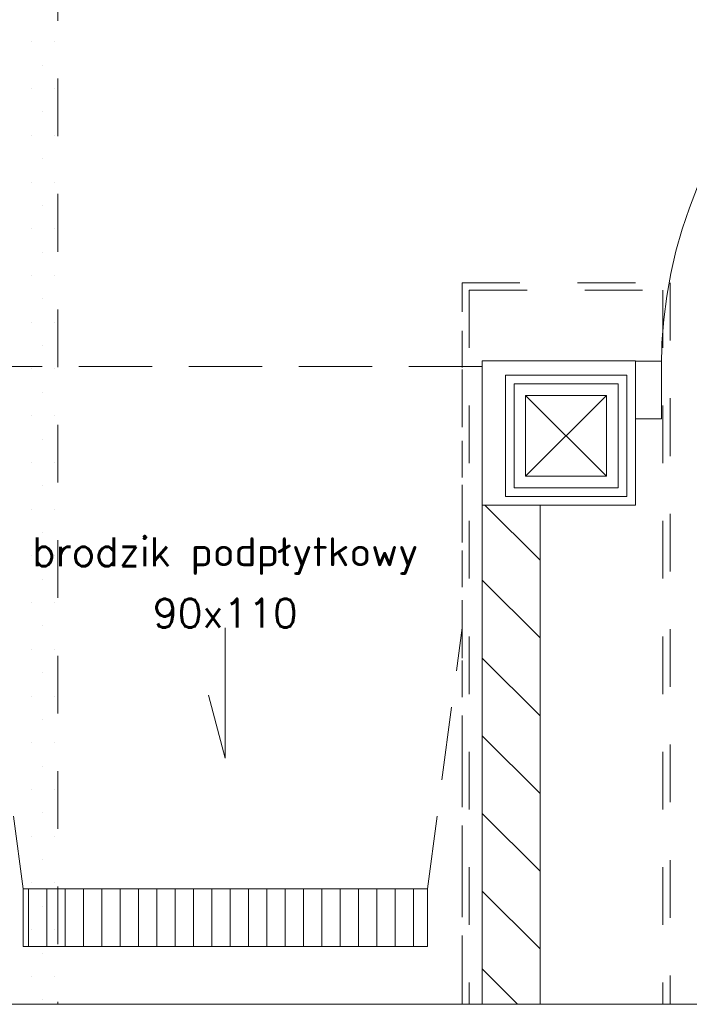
# Model space of a CAD drawing. Header units: millimetres. Extents: x -2274 to 12297, y -16157 to 26321.
# Tile 11 of 256: x -1393 to -1277, y -9994 to -9824. Entities that reach past the tile are written whole.
import ezdxf
from ezdxf.enums import TextEntityAlignment as Align

# ---------------------------------------------------------------- set-up
doc = ezdxf.new("R2010")
doc.units = ezdxf.units.MM
doc.linetypes.add('4002', pattern=[2, 1, -1])
doc.linetypes.add('DASHED', pattern=[19.05, 12.7, -6.35])
for name, color, linetype in [('-LI-WIDOK', 2, 'Continuous'), ('_PROJEKTOWANE', 5, 'Continuous'), ('drzwi łuk', 1, 'Continuous'), ('PROJEKTOWANE', 5, 'Continuous')]:
    doc.layers.add(name, color=color, linetype=linetype)
doc.layers.add('-ŚCIANY DZIAŁOWE', color=3, linetype='Continuous', lineweight=35)
doc.layers.add('CIENKA - KRESKOWANIA', color=254, linetype='Continuous', lineweight=0)
doc.layers.add('DO USU', color=7, linetype='Continuous', true_color=0x969696)
doc.styles.add('SIMPLEX', font='simplex')

msp = doc.modelspace()

# ---------------------------------------------------------------- linework, layer by layer
at = {"layer": '-LI-WIDOK', "color": 253, "lineweight": 13}
msp.add_line((-1705, -9994.45), (-1242.45, -9994.45), dxfattribs=at)
at = {"layer": '-ŚCIANY DZIAŁOWE', "color": 253, "lineweight": 13}
for p, q in [((-1291.35, -9888.96), (-1305.35, -9888.96)), ((-1305.35, -9888.96), (-1305.35, -9902.96)), ((-1291.35, -9902.96), (-1291.35, -9888.96)), ((-1305.35, -9902.96), (-1291.35, -9902.96)), ((-1386.35, -9994.45), (-1316.35, -9994.45))]:
    msp.add_line(p, q, dxfattribs=at)
at = {"layer": '_PROJEKTOWANE', "color": 253, "lineweight": 13}
for p, q in [((-1286.35, -9883), (-1281.84, -9883)), ((-1281.84, -9883), (-1281.84, -9893)), ((-1286.35, -9893), (-1281.84, -9893))]:
    msp.add_line(p, q, dxfattribs=at)
at = {"layer": 'CIENKA - KRESKOWANIA', "color": 253, "linetype": 'DASHED', "lineweight": 13, "ltscale": 0.5}
msp.add_line((-1316.35, -9877.75), (-1316.35, -9994.45), dxfattribs=at)
at = {"layer": 'DO USU', "color": 253, "linetype": '4002', "lineweight": 13, "ltscale": 10}
for p, q in [((-1386.35, -9714.05), (-1386.35, -9994.45)), ((-1316.35, -9994.45), (-1316.35, -9869.45)), ((-1316.35, -9869.45), (-1280.35, -9869.45)), ((-1315.1, -9870.7), (-1315.1, -9994.45)), ((-1315.1, -9870.7), (-1281.6, -9870.7)), ((-1281.6, -9870.7), (-1281.6, -9994.45)), ((-1280.35, -9869.45), (-1280.35, -9994.45))]:
    msp.add_line(p, q, dxfattribs=at)
at = {"layer": 'DO USU', "color": 253, "linetype": 'Continuous', "lineweight": 13, "ltscale": 10}
for p, q in [((-1390.99, -9827.69), (-1390.99, -9827.69)), ((-1386.95, -9827.69), (-1386.95, -9827.69)), ((-1388.97, -9831.74), (-1388.97, -9831.74)), ((-1390.99, -9835.79), (-1390.99, -9835.79)), ((-1386.95, -9835.79), (-1386.95, -9835.79)), ((-1388.97, -9839.84), (-1388.97, -9839.84)), ((-1390.99, -9843.89), (-1390.99, -9843.89)), ((-1386.95, -9843.89), (-1386.95, -9843.89)), ((-1388.97, -9847.93), (-1388.97, -9847.93)), ((-1390.99, -9851.98), (-1390.99, -9851.98)), ((-1386.95, -9851.98), (-1386.95, -9851.98)), ((-1388.97, -9856.03), (-1388.97, -9856.03)), ((-1390.99, -9860.08), (-1390.99, -9860.08)), ((-1386.95, -9860.08), (-1386.95, -9860.08)), ((-1388.97, -9864.13), (-1388.97, -9864.13)), ((-1390.99, -9868.17), (-1390.99, -9868.17)), ((-1386.95, -9868.17), (-1386.95, -9868.17)), ((-1388.97, -9872.22), (-1388.97, -9872.22)), ((-1390.99, -9876.27), (-1390.99, -9876.27)), ((-1386.95, -9876.27), (-1386.95, -9876.27)), ((-1388.97, -9880.32), (-1388.97, -9880.32)), ((-1390.99, -9884.37), (-1390.99, -9884.37)), ((-1386.95, -9884.37), (-1386.95, -9884.37)), ((-1388.97, -9888.41), (-1388.97, -9888.41)), ((-1390.99, -9892.46), (-1390.99, -9892.46)), ((-1386.95, -9892.46), (-1386.95, -9892.46)), ((-1388.97, -9896.51), (-1388.97, -9896.51)), ((-1390.99, -9900.56), (-1390.99, -9900.56)), ((-1386.95, -9900.56), (-1386.95, -9900.56)), ((-1388.97, -9904.61), (-1388.97, -9904.61)), ((-1390.99, -9908.66), (-1390.99, -9908.66)), ((-1386.95, -9908.66), (-1386.95, -9908.66)), ((-1388.97, -9912.7), (-1388.97, -9912.7)), ((-1390.99, -9916.75), (-1390.99, -9916.75)), ((-1386.95, -9916.75), (-1386.95, -9916.75)), ((-1388.97, -9920.8), (-1388.97, -9920.8)), ((-1390.99, -9924.85), (-1390.99, -9924.85)), ((-1386.95, -9924.85), (-1386.95, -9924.85)), ((-1388.97, -9928.9), (-1388.97, -9928.9)), ((-1390.99, -9932.94), (-1390.99, -9932.94)), ((-1386.95, -9932.94), (-1386.95, -9932.94)), ((-1388.97, -9936.99), (-1388.97, -9936.99)), ((-1390.99, -9941.04), (-1390.99, -9941.04)), ((-1386.95, -9941.04), (-1386.95, -9941.04)), ((-1388.97, -9945.09), (-1388.97, -9945.09)), ((-1390.99, -9949.14), (-1390.99, -9949.14)), ((-1386.95, -9949.14), (-1386.95, -9949.14)), ((-1388.97, -9953.18), (-1388.97, -9953.18)), ((-1390.99, -9957.23), (-1390.99, -9957.23)), ((-1386.95, -9957.23), (-1386.95, -9957.23)), ((-1388.97, -9961.28), (-1388.97, -9961.28)), ((-1390.99, -9965.33), (-1390.99, -9965.33)), ((-1386.95, -9965.33), (-1386.95, -9965.33)), ((-1388.97, -9969.38), (-1388.97, -9969.38)), ((-1390.99, -9973.43), (-1390.99, -9973.43)), ((-1386.95, -9973.43), (-1386.95, -9973.43)), ((-1388.97, -9977.47), (-1388.97, -9977.47)), ((-1390.99, -9981.52), (-1390.99, -9981.52)), ((-1386.95, -9981.52), (-1386.95, -9981.52)), ((-1388.97, -9985.57), (-1388.97, -9985.57)), ((-1390.99, -9989.62), (-1390.99, -9989.62)), ((-1386.95, -9989.62), (-1386.95, -9989.62)), ((-1388.97, -9993.67), (-1388.97, -9993.67))]:
    msp.add_line(p, q, dxfattribs=at)
at = {"layer": 'drzwi łuk', "color": 253, "lineweight": 13, "ltscale": 0.5}
for p, q in [((-1305.35, -9888.96), (-1291.35, -9902.96)), ((-1291.35, -9888.96), (-1305.35, -9902.96))]:
    msp.add_line(p, q, dxfattribs=at)
at = {"layer": 'PROJEKTOWANE', "color": 253, "linetype": 'DASHED', "lineweight": 13}
for p, q in [((-1312.85, -9883.96), (-1406.85, -9883.96)), ((-1392.35, -9974.45), (-1398.35, -9929.21)), ((-1322.35, -9974.45), (-1316.35, -9929.21))]:
    msp.add_line(p, q, dxfattribs=at)
at = {"layer": 'PROJEKTOWANE', "color": 253, "lineweight": 13}
for p, q in [((-1286.35, -9882.96), (-1312.85, -9882.96)), ((-1312.85, -9882.96), (-1312.85, -9907.96)), ((-1286.35, -9907.96), (-1286.35, -9882.96)), ((-1281.85, -9883.96), (-1281.85, -9884.96)), ((-1287.85, -9885.46), (-1308.85, -9885.46)), ((-1308.85, -9885.46), (-1308.85, -9906.46)), ((-1287.85, -9906.46), (-1287.85, -9885.46)), ((-1289.35, -9886.96), (-1307.35, -9886.96)), ((-1307.35, -9886.96), (-1307.35, -9904.96)), ((-1289.35, -9904.96), (-1289.35, -9886.96)), ((-1308.85, -9906.46), (-1287.85, -9906.46)), ((-1307.35, -9904.96), (-1289.35, -9904.96)), ((-1312.85, -9907.96), (-1312.85, -9994.45)), ((-1312.85, -9907.96), (-1312.85, -9994.45)), ((-1302.85, -9907.96), (-1312.85, -9907.96)), ((-1312.85, -9907.96), (-1286.35, -9907.96)), ((-1302.85, -9994.45), (-1302.85, -9907.96)), ((-1357.35, -9929.21), (-1357.35, -9951.83)), ((-1360.28, -9940.9), (-1357.35, -9951.83)), ((-1322.35, -9974.45), (-1392.35, -9974.45)), ((-1392.35, -9974.45), (-1392.35, -9984.45)), ((-1322.35, -9984.45), (-1322.35, -9974.45)), ((-1392.35, -9984.45), (-1322.35, -9984.45)), ((-1312.85, -9994.45), (-1302.85, -9994.45))]:
    msp.add_line(p, q, dxfattribs=at)
at = {"layer": 'PROJEKTOWANE', "color": 253, "linetype": 'Continuous', "lineweight": 13}
for p, q in [((-1312.4, -9907.96), (-1302.85, -9917.51)), ((-1312.85, -9920.98), (-1302.85, -9930.98)), ((-1312.85, -9934.45), (-1302.85, -9944.45)), ((-1312.85, -9947.92), (-1302.85, -9957.92)), ((-1312.85, -9961.39), (-1302.85, -9971.39)), ((-1391.44, -9984.45), (-1391.44, -9974.45)), ((-1388.27, -9984.45), (-1388.27, -9974.45)), ((-1385.09, -9984.45), (-1385.09, -9974.45)), ((-1381.92, -9984.45), (-1381.92, -9974.45)), ((-1378.74, -9984.45), (-1378.74, -9974.45)), ((-1375.57, -9984.45), (-1375.57, -9974.45)), ((-1372.39, -9984.45), (-1372.39, -9974.45)), ((-1369.22, -9984.45), (-1369.22, -9974.45)), ((-1366.04, -9984.45), (-1366.04, -9974.45)), ((-1362.87, -9984.45), (-1362.87, -9974.45)), ((-1359.69, -9984.45), (-1359.69, -9974.45)), ((-1356.52, -9984.45), (-1356.52, -9974.45)), ((-1353.34, -9984.45), (-1353.34, -9974.45)), ((-1350.17, -9984.45), (-1350.17, -9974.45)), ((-1346.99, -9984.45), (-1346.99, -9974.45)), ((-1343.82, -9984.45), (-1343.82, -9974.45)), ((-1340.64, -9984.45), (-1340.64, -9974.45)), ((-1337.47, -9984.45), (-1337.47, -9974.45)), ((-1334.29, -9984.45), (-1334.29, -9974.45)), ((-1331.12, -9984.45), (-1331.12, -9974.45)), ((-1327.94, -9984.45), (-1327.94, -9974.45)), ((-1324.77, -9984.45), (-1324.77, -9974.45)), ((-1312.85, -9974.86), (-1302.85, -9984.86)), ((-1312.85, -9988.33), (-1306.73, -9994.45))]:
    msp.add_line(p, q, dxfattribs=at)
at = {"layer": 'PROJEKTOWANE', "color": 253, "lineweight": 13}
msp.add_arc((-1201.85, -9883.96), 80, 90, 180, dxfattribs=at)

# ---------------------------------------------------------------- texts
at = {"layer": 'PROJEKTOWANE', "color": 253, "lineweight": 13, "style": 'SIMPLEX'}
for s, p in [('brodzik podpłytkowy', (-1357.35, -9916.68)), ('90x110', (-1357.35, -9926.68))]:
    msp.add_text(s, height=5, dxfattribs=at).set_placement(p, align=Align.MIDDLE)

doc.saveas('drawing.dxf')
